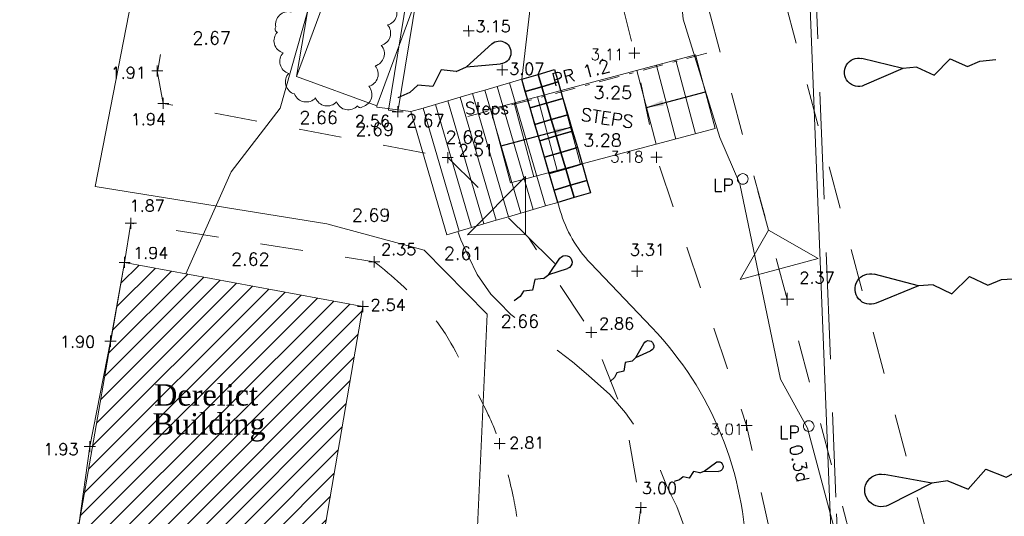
# Model space of a CAD drawing. Header units: metres. Extents: x 639013 to 639566, y 257273 to 257664.
# Tile 33 of 79: x 639315 to 639338, y 257406 to 257417. Entities that reach past the tile are written whole.
import ezdxf
from ezdxf.enums import TextEntityAlignment as Align
from ezdxf.lldxf.tags import DXFTag

# ---------------------------------------------------------------- set-up
doc = ezdxf.new("R2010")
doc.units = ezdxf.units.M
for name, pattern in [('65208756-SWE-ZZ-XX-M-C-0002-FC06T002$0$03', [3, 1, -1, 1]), ('65208756-SWE-ZZ-XX-M-C-0002-FC06T002$0$18', [13.5, 5, -1.6, 0.3, -1.6, 5]), ('65208756-SWE-ZZ-XX-M-C-0002-FC06T002$0$DASHDOT', [0.96, 0.48, -0.24, 0, -0.24]), ('65208756-SWE-ZZ-XX-M-C-2003-FC06Terrace&CarParkLayout$0$DASHED', [0.75, 0.5, -0.25])]:
    doc.linetypes.add(name, pattern=pattern)
for name, color, linetype, lineweight in [('65208756-SWE-ZZ-XX-M-C-0002-FC06T002$0$0not0', 253, 'Continuous', 0), ('65208756-SWE-ZZ-XX-M-C-0002-FC06T002$0$Fence', 253, '65208756-SWE-ZZ-XX-M-C-0002-FC06T002$0$DASHDOT', 0), ('65208756-SWE-ZZ-XX-M-C-0002-FC06T002$0$Levels', 253, 'Continuous', 0), ('65208756-SWE-ZZ-XX-M-C-0002-FC06T002$0$Service_Electric', 253, '65208756-SWE-ZZ-XX-M-C-0002-FC06T002$0$ELEC', 0), ('65208756-SWE-ZZ-XX-M-C-0002-FC06T002$0$Service_Gas', 253, '65208756-SWE-ZZ-XX-M-C-0002-FC06T002$0$GAS', 0), ('65208756-SWE-ZZ-XX-M-C-0002-FC06T002$0$Service_Telecom', 253, '65208756-SWE-ZZ-XX-M-C-0002-FC06T002$0$TELECOM', 0), ('65208756-SWE-ZZ-XX-M-C-0002-FC06T002$0$SS_BANK_TOP', 253, '65208756-SWE-ZZ-XX-M-C-0002-FC06T002$0$03', 0), ('65208756-SWE-ZZ-XX-M-C-0002-FC06T002$0$SS_BUILDING', 253, 'Continuous', 0), ('65208756-SWE-ZZ-XX-M-C-0002-FC06T002$0$SS_DETAIL', 253, '65208756-SWE-ZZ-XX-M-C-0002-FC06T002$0$03', 0), ('65208756-SWE-ZZ-XX-M-C-0002-FC06T002$0$SS_FENCE', 253, '65208756-SWE-ZZ-XX-M-C-0002-FC06T002$0$18', 0), ('65208756-SWE-ZZ-XX-M-C-0002-FC06T002$0$SS_INTERNAL', 253, 'Continuous', 0), ('65208756-SWE-ZZ-XX-M-C-0002-FC06T002$0$SS_TEXT_GEN', 253, 'Continuous', 0), ('65208756-SWE-ZZ-XX-M-C-0002-FC06T002$0$SS_TXT_LEV_BANK', 253, 'Continuous', 0), ('65208756-SWE-ZZ-XX-M-C-0002-FC06T002$0$SS_TXT_LEV_BLD', 253, 'Continuous', 0), ('65208756-SWE-ZZ-XX-M-C-0002-FC06T002$0$SS_TXT_LEV_GEN', 253, 'Continuous', 0), ('65208756-SWE-ZZ-XX-M-C-0002-FC06T002$0$SS_WALL', 253, 'Continuous', 0), ('65208756-SWE-ZZ-XX-M-C-0002-FC06T002$0$Steps and Ramps', 253, 'Continuous', 0), ('65208756-SWE-ZZ-XX-M-C-0002-FC06T002$0$Text', 253, 'Continuous', 0), ('65208756-SWE-ZZ-XX-M-C-0002-FC06T002$0$Vegetation', 253, 'Continuous', 0), ('65208756-SWE-ZZ-XX-M-C-2003-FC06Terrace&CarParkLayout$0$SWE - Earthworks', 94, 'Continuous', 0), ('65208756-SWE-ZZ-XX-M-C-2003-FC06Terrace&CarParkLayout$0$SWE - Footway', 6, 'Continuous', 0), ('65208756-SWE-ZZ-XX-M-C-2003-FC06Terrace&CarParkLayout$0$SWE - Retaining Wall (Proposed)', 11, 'Continuous', 0), ('65208756-SWE-ZZ-XX-M-C-2003-FC06Terrace&CarParkLayout$0$SWE - Steps', 11, 'Continuous', 0)]:
    doc.layers.add(name, color=color, linetype=linetype, lineweight=lineweight)
doc.layers.add('65208756-SWE-ZZ-XX-M-C-2003-FC06Terrace&CarParkLayout$0$732_A_P_Site_DMR_WMA design - 0_UP-Proposed-Extent of works', color=6, linetype='Continuous', lineweight=13, true_color=0xff00ff)
for name, color, linetype in [('65208756-SWE-ZZ-XX-M-C-2003-FC06Terrace&CarParkLayout$0$C-Levels-Proposed', 6, 'Continuous'), ('65208756-SWE-ZZ-XX-M-C-2003-FC06Terrace&CarParkLayout$0$SWE - Detail', 253, 'Continuous'), ('Z-Xref', 7, 'Continuous')]:
    doc.layers.add(name, color=color, linetype=linetype)
doc.styles.add('65208756-SWE-ZZ-XX-M-C-0002-FC06T002$0$ROMANS', font='ROMANS')
doc.styles.add('65208756-SWE-ZZ-XX-M-C-0002-FC06T002$0$STANDARD', font='txt')
doc.styles.add('65208756-SWE-ZZ-XX-M-C-0002-FC06T002$0$surv', font='romantic.ttf', dxfattribs={"height": 0.5})
doc.linetypes.add('65208756-SWE-ZZ-XX-M-C-0002-FC06T002$0$ELEC', pattern='A,0.4,-0.2,0.4,-0.2,["E",65208756-SWE-ZZ-XX-M-C-0002-FC06T002$0$ROMANS,S=0.3,R=0,X=0,Y=-0.15],-0.6', length=1.8)
tags = doc.linetypes.add('65208756-SWE-ZZ-XX-M-C-0002-FC06T002$0$ELEC B2', pattern='A,0.4,-0.2,0.4,-0.2,["E(B2)",65208756-SWE-ZZ-XX-M-C-0002-FC06T002$0$ROMANS,S=0.25,R=0,X=0,Y=-0.15],-1.5', length=2.7).pattern_tags.tags
tags[10] = DXFTag(74, 10)
doc.linetypes.add('65208756-SWE-ZZ-XX-M-C-0002-FC06T002$0$GAS', pattern='A,0.4,-0.2,0.4,-0.2,["G",65208756-SWE-ZZ-XX-M-C-0002-FC06T002$0$ROMANS,S=0.3,R=0,X=0,Y=-0.15],-0.6', length=1.8)
tags = doc.linetypes.add('65208756-SWE-ZZ-XX-M-C-0002-FC06T002$0$GAS B3', pattern='A,0.4,-0.2,0.4,-0.2,["G(B3)",65208756-SWE-ZZ-XX-M-C-0002-FC06T002$0$ROMANS,S=0.25,R=0,X=0,Y=-0.15],-1.5', length=2.7).pattern_tags.tags
tags[10] = DXFTag(74, 10)
doc.linetypes.add('65208756-SWE-ZZ-XX-M-C-0002-FC06T002$0$TELECOM', pattern='A,0.4,-0.2,0.4,-0.2,["T",65208756-SWE-ZZ-XX-M-C-0002-FC06T002$0$ROMANS,S=0.3,R=0,X=0,Y=-0.15],-0.6', length=1.8)
tags = doc.linetypes.add('65208756-SWE-ZZ-XX-M-C-0002-FC06T002$0$TELECOM B3', pattern='A,0.4,-0.2,0.4,-0.2,["T(B3)",65208756-SWE-ZZ-XX-M-C-0002-FC06T002$0$ROMANS,S=0.25,R=0,X=0,Y=-0.15],-1.5', length=2.7).pattern_tags.tags
tags[10] = DXFTag(74, 10)
doc.dimstyles.new('65208756-SWE-ZZ-XX-M-C-0002-FC06T002$0$STANDARD', dxfattribs={"dimtxt": 0.18, "dimasz": 0.18, "dimexe": 0.18, "dimexo": 0.0625, "dimgap": 0.09, "dimtad": 0, "dimtih": 1, "dimtoh": 1, "dimdec": 4, "dimzin": 0, "dimdsep": 46, "dimtxsty": '65208756-SWE-ZZ-XX-M-C-0002-FC06T002$0$STANDARD', "dimcen": 0.09, "dimadec": 0, "dimazin": 0, "dimtfac": 1, "dimtdec": 4, "dimtofl": 0, "dimtmove": 0, "dimatfit": 3, "dimfxl": 1, "dimtolj": 1, "dimtzin": 0, "dimarcsym": 0})

# ---------------------------------------------------------------- blocks, each defined once
blk = doc.blocks.new('*U288')
at = {"layer": '65208756-SWE-ZZ-XX-M-C-2003-FC06Terrace&CarParkLayout$0$C-Levels-Proposed'}
for points in [[(0, -23.65), (-7.14, -2.4)], [(0, -23.65), (7.14, -2.4)], [(0, -31), (0, -23.65)], [(0, -31), (5.07, -39.72), (-2.8, -49.07), (2.09, -57.78), (-0.25, -64.58), (-0.25, -73.08)]]:
    blk.add_lwpolyline(points, dxfattribs=at)
blk.add_arc((0, 0), 7.53, 341.4291, 198.5709, dxfattribs=at)
blk = doc.blocks.new('65208756-SWE-ZZ-XX-M-C-2003-FC06Terrace&CarParkLayout')
at = {"layer": '65208756-SWE-ZZ-XX-M-C-2003-FC06Terrace&CarParkLayout$0$SWE - Retaining Wall (Proposed)'}
h = blk.add_hatch(dxfattribs=at)
h.set_pattern_fill('ANSI31', color=252, scale=0.1)
h.paths.add_polyline_path([(639322.309, 257404.569), (639323.354, 257410.66), (639317.782, 257411.691), (639316.714, 257405.546)], flags=17)
h.paths.add_polyline_path([(639316.844, 257393.738), (639322.149, 257390.792), (639320.675, 257388.1), (639315.331, 257390.976)])
h.paths.add_polyline_path([(639317.782, 257411.691), (639323.354, 257410.66), (639322.309, 257404.569), (639316.714, 257405.546)])
h = blk.add_hatch(dxfattribs=at)
h.set_pattern_fill('ANSI31', color=252, scale=0.1)
h.paths.add_polyline_path([(639322.309, 257404.569), (639322.092, 257404.607), (639321.572, 257401.801), (639321.789, 257401.761)])
h.paths.add_polyline_path([(639316.844, 257393.738), (639322.149, 257390.792), (639320.675, 257388.1), (639315.331, 257390.976)])
h.paths.add_polyline_path([(639317.782, 257411.691), (639323.354, 257410.66), (639322.309, 257404.569), (639316.714, 257405.546)])
at = {"layer": '65208756-SWE-ZZ-XX-M-C-2003-FC06Terrace&CarParkLayout$0$732_A_P_Site_DMR_WMA design - 0_UP-Proposed-Extent of works', "color": 6, "flags": 128}
blk.add_lwpolyline([(639324.473, 257415.218), (639323.675, 257415.322), (639323.68, 257415.351)], dxfattribs=at)
blk.add_lwpolyline([(639327.907, 257413.096), (639327.965, 257412.899, 0.119788), (639328.673, 257411.672), (639330.108, 257410.166, -0.189902), (639332.317, 257404.732), (639332.389, 257398.165, -0.129139), (639331.646, 257395.209), (639331.555, 257395.042)], format="xyb", dxfattribs=at)
at = {"layer": '65208756-SWE-ZZ-XX-M-C-2003-FC06Terrace&CarParkLayout$0$SWE - Detail', "color": 253, "linetype": 'Continuous'}
for points in [[(639327.448, 257416.088), (639327.832, 257416.2), (639327.917, 257415.912), (639327.533, 257415.8), (639327.448, 257416.088)], [(639327.065, 257415.976), (639327.448, 257416.088), (639327.533, 257415.8), (639327.149, 257415.688), (639327.065, 257415.976)], [(639327.533, 257415.8), (639327.917, 257415.912), (639328.029, 257415.529), (639327.645, 257415.416), (639327.533, 257415.8)], [(639327.149, 257415.688), (639327.533, 257415.8), (639327.645, 257415.416), (639327.261, 257415.304), (639327.149, 257415.688)], [(639327.645, 257415.416), (639328.029, 257415.529), (639328.141, 257415.145), (639327.757, 257415.032), (639327.645, 257415.416)], [(639327.261, 257415.304), (639327.645, 257415.416), (639327.757, 257415.032), (639327.373, 257414.92), (639327.261, 257415.304)], [(639327.373, 257414.92), (639327.757, 257415.032), (639327.87, 257414.648), (639327.486, 257414.536), (639327.373, 257414.92)], [(639327.757, 257415.032), (639328.141, 257415.145), (639328.254, 257414.761), (639327.87, 257414.648), (639327.757, 257415.032)], [(639327.87, 257414.648), (639328.254, 257414.761), (639328.366, 257414.377), (639327.982, 257414.265), (639327.87, 257414.648)], [(639327.486, 257414.536), (639327.87, 257414.648), (639327.982, 257414.265), (639327.598, 257414.152), (639327.486, 257414.536)], [(639327.982, 257414.265), (639328.366, 257414.377), (639328.478, 257413.993), (639328.094, 257413.881), (639327.982, 257414.265)], [(639327.598, 257414.152), (639327.982, 257414.265), (639328.094, 257413.881), (639327.71, 257413.768), (639327.598, 257414.152)], [(639327.71, 257413.768), (639328.094, 257413.881), (639328.207, 257413.497), (639327.823, 257413.384), (639327.71, 257413.768)], [(639328.094, 257413.881), (639328.478, 257413.993), (639328.591, 257413.609), (639328.207, 257413.497), (639328.094, 257413.881)], [(639328.207, 257413.497), (639328.591, 257413.609), (639328.675, 257413.321), (639328.291, 257413.209), (639328.207, 257413.497)], [(639327.823, 257413.384), (639328.207, 257413.497), (639328.291, 257413.209), (639327.907, 257413.096), (639327.823, 257413.384)]]:
    blk.add_lwpolyline(points, close=True, dxfattribs=at)
at = {"layer": '65208756-SWE-ZZ-XX-M-C-2003-FC06Terrace&CarParkLayout$0$SWE - Earthworks', "linetype": '65208756-SWE-ZZ-XX-M-C-2003-FC06Terrace&CarParkLayout$0$DASHED', "ltscale": 5, "flags": 128}
for points in [[(639321.803, 257416.042), (639323.944, 257428.624)], [(639316.693, 257405.601), (639316.714, 257405.546), (639316.828, 257405.526), (639316.826, 257405.462), (639316.786, 257405.347), (639316.781, 257404.771), (639316.913, 257404.487), (639317.129, 257404.263), (639318.698, 257402.992), (639319.899, 257402.068), (639321.367, 257401.157), (639323.172, 257399.934), (639324.558, 257399.361), (639325.701, 257398.09), (639327.883, 257397.344), (639330.613, 257395.919), (639330.799, 257396.276), (639330.895, 257396.586), (639330.948, 257396.803), (639331.014, 257397.229), (639331.049, 257397.583), (639331.037, 257398.151), (639331.004, 257398.538), (639330.945, 257399.229), (639330.977, 257399.78), (639331.014, 257400.422), (639331.064, 257401.281), (639331.114, 257402.141), (639331.188, 257403.424), (639331.219, 257403.961), (639331.173, 257404.294), (639331.088, 257404.719), (639330.94, 257405.302), (639330.689, 257405.978), (639330.468, 257406.436), (639330.31, 257406.825), (639329.941, 257407.529), (639329.49, 257408.175), (639329.121, 257408.598), (639328.629, 257409.044), (639328.256, 257409.364), (639327.927, 257409.618), (639327.29, 257410.09), (639326.811, 257410.475), (639326.522, 257410.771), (639326.345, 257410.948), (639326.022, 257411.411), (639325.832, 257411.815), (639325.643, 257412.22), (639325.571, 257412.413)]]:
    blk.add_lwpolyline(points, dxfattribs=at)
at = {"layer": '65208756-SWE-ZZ-XX-M-C-2003-FC06Terrace&CarParkLayout$0$SWE - Earthworks', "linetype": '65208756-SWE-ZZ-XX-M-C-2003-FC06Terrace&CarParkLayout$0$DASHED', "ltscale": 5}
blk.add_lwpolyline([(639333.885, 257419.417), (639334.41, 257406.202, -0.007218), (639334.483, 257403.312), (639334.539, 257398.189, -0.129139), (639333.53, 257394.172), (639333.053, 257393.304)], format="xyb", dxfattribs=at)
at = {"layer": '65208756-SWE-ZZ-XX-M-C-2003-FC06Terrace&CarParkLayout$0$SWE - Footway', "linetype": 'Continuous'}
blk.add_lwpolyline([(639327.065, 257415.976), (639328.521, 257428.487)], dxfattribs=at)
blk.add_lwpolyline([(639321.803, 257416.042), (639323.68, 257415.351), (639325.754, 257420.98), (639323.878, 257421.672), (639321.803, 257416.042)], close=True, dxfattribs=at)
blk.add_lwpolyline([(639333.734, 257419.427), (639334.26, 257406.197, -0.007218), (639334.333, 257403.31), (639334.389, 257398.187, -0.129139), (639333.399, 257394.245), (639333.307, 257394.078)], format="xyb", dxfattribs=at)
at = {"layer": '65208756-SWE-ZZ-XX-M-C-2003-FC06Terrace&CarParkLayout$0$SWE - Retaining Wall (Proposed)', "color": 252}
blk.add_lwpolyline([(639317.782, 257411.691), (639323.354, 257410.66), (639322.309, 257404.569), (639316.714, 257405.546)], close=True, dxfattribs=at)
at = {"layer": '65208756-SWE-ZZ-XX-M-C-2003-FC06Terrace&CarParkLayout$0$SWE - Steps', "lineweight": 18}
for points in [[(639326.777, 257415.891), (639327.065, 257415.976), (639327.907, 257413.096), (639327.619, 257413.012), (639326.777, 257415.891)], [(639325.913, 257415.639), (639326.201, 257415.723), (639327.043, 257412.844), (639326.755, 257412.759), (639325.913, 257415.639)], [(639326.201, 257415.723), (639326.489, 257415.807), (639327.331, 257412.928), (639327.043, 257412.844), (639326.201, 257415.723)], [(639326.489, 257415.807), (639326.777, 257415.891), (639327.619, 257413.012), (639327.331, 257412.928), (639326.489, 257415.807)], [(639325.049, 257415.386), (639325.337, 257415.47), (639326.179, 257412.591), (639325.891, 257412.507), (639325.049, 257415.386)], [(639325.337, 257415.47), (639325.625, 257415.555), (639326.467, 257412.675), (639326.179, 257412.591), (639325.337, 257415.47)], [(639325.625, 257415.555), (639325.913, 257415.639), (639326.755, 257412.759), (639326.467, 257412.675), (639325.625, 257415.555)], [(639324.473, 257415.218), (639324.761, 257415.302), (639325.604, 257412.423), (639325.316, 257412.338), (639324.473, 257415.218)], [(639324.761, 257415.302), (639325.049, 257415.386), (639325.891, 257412.507), (639325.604, 257412.423), (639324.761, 257415.302)]]:
    blk.add_lwpolyline(points, close=True, dxfattribs=at)
at = {"layer": '65208756-SWE-ZZ-XX-M-C-2003-FC06Terrace&CarParkLayout$0$C-Levels-Proposed'}
for p, xscale, yscale, zscale, rotation in [((639326.546, 257416.603), -0.03559088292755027, 0.03559088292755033, 0.03559088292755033, 293.8208532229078), ((639334.939, 257416.138), -0.04407033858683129, 0.04407033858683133, 0.04407033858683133, 95.0781155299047), ((639328.086, 257411.699), -0.02059235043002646, 0.02059235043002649, 0.02059235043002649, 306.9821598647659), ((639335.214, 257411.068), -0.04756629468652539, 0.04756629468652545, 0.04756629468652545, 93.92521896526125), ((639330.027, 257409.735), -0.01675088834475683, 0.01675088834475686, 0.01675088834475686, 312.6890774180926), ((639335.465, 257406.356), -0.05083747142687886, 0.05083747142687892, 0.05083747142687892, 98.18446667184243), ((639331.663, 257406.915), -0.01489766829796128, 0.0148976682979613, 0.0148976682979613, 288.4414257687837)]:
    blk.add_blockref('*U288', p, dxfattribs=dict(at, xscale=xscale, yscale=yscale, zscale=zscale, rotation=rotation))
blk = doc.blocks.new('65208756-SWE-ZZ-XX-M-C-0002-FC06T002')
at = {"layer": '65208756-SWE-ZZ-XX-M-C-0002-FC06T002$0$0not0', "linetype": 'Continuous'}
for p, q in [((639325.696, 257417.106), (639325.956, 257417.106)), ((639325.826, 257416.976), (639325.825, 257417.236)), ((639329.568, 257416.589), (639329.828, 257416.589)), ((639329.698, 257416.459), (639329.698, 257416.719)), ((639318.416, 257416.169), (639318.676, 257416.169)), ((639318.546, 257416.039), (639318.546, 257416.299)), ((639326.482, 257416.192), (639326.742, 257416.192)), ((639326.612, 257416.062), (639326.612, 257416.322)), ((639318.688, 257415.281), (639318.688, 257415.541)), ((639318.558, 257415.411), (639318.818, 257415.411)), ((639324.036, 257415.215), (639324.296, 257415.215)), ((639324.167, 257415.085), (639324.166, 257415.345)), ((639325.205, 257414.143), (639325.465, 257414.143)), ((639325.335, 257414.013), (639325.335, 257414.273)), ((639330.086, 257414.151), (639330.346, 257414.151)), ((639330.216, 257414.021), (639330.216, 257414.281)), ((639325.798, 257412.333), (639327.15, 257413.7)), ((639327.15, 257413.7), (639327.157, 257412.341)), ((639332.106, 257413.643), (639332.111, 257413.675)), ((639332.111, 257413.61), (639332.106, 257413.643)), ((639332.111, 257413.675), (639332.124, 257413.705)), ((639332.124, 257413.58), (639332.111, 257413.61)), ((639332.124, 257413.705), (639332.144, 257413.73)), ((639332.144, 257413.73), (639332.169, 257413.75)), ((639332.169, 257413.75), (639332.199, 257413.763)), ((639332.199, 257413.763), (639332.231, 257413.768)), ((639332.231, 257413.768), (639332.264, 257413.763)), ((639332.264, 257413.763), (639332.294, 257413.751)), ((639332.294, 257413.751), (639332.319, 257413.731)), ((639332.319, 257413.731), (639332.339, 257413.706)), ((639332.339, 257413.706), (639332.351, 257413.676)), ((639332.351, 257413.611), (639332.339, 257413.581)), ((639332.351, 257413.676), (639332.356, 257413.643)), ((639332.356, 257413.643), (639332.351, 257413.611)), ((639332.144, 257413.555), (639332.124, 257413.58)), ((639332.169, 257413.535), (639332.144, 257413.555)), ((639332.199, 257413.523), (639332.169, 257413.535)), ((639332.231, 257413.518), (639332.199, 257413.523)), ((639332.264, 257413.523), (639332.231, 257413.518)), ((639332.294, 257413.536), (639332.264, 257413.523)), ((639332.319, 257413.556), (639332.294, 257413.536)), ((639332.339, 257413.581), (639332.319, 257413.556)), ((639332.835, 257412.448), (639332.587, 257413.36)), ((639317.928, 257412.477), (639317.928, 257412.737)), ((639317.798, 257412.607), (639318.058, 257412.608)), ((639332.17, 257411.289), (639332.835, 257412.448)), ((639332.835, 257412.448), (639333.994, 257411.784)), ((639327.157, 257412.341), (639325.798, 257412.333)), ((639327.157, 257412.341), (639327.84, 257411.665)), ((639317.782, 257411.561), (639317.782, 257411.821)), ((639323.62, 257411.574), (639323.62, 257411.834)), ((639333.994, 257411.784), (639332.17, 257411.289)), ((639317.652, 257411.691), (639317.912, 257411.691)), ((639323.49, 257411.704), (639323.75, 257411.704)), ((639329.766, 257411.355), (639329.765, 257411.615)), ((639329.635, 257411.485), (639329.895, 257411.485)), ((639333.123, 257410.83), (639333.423, 257410.83)), ((639333.273, 257410.68), (639333.273, 257410.98)), ((639323.224, 257410.66), (639323.484, 257410.66)), ((639323.354, 257410.53), (639323.354, 257410.79)), ((639328.69, 257409.924), (639328.69, 257410.184)), ((639317.452, 257409.718), (639317.452, 257409.978)), ((639328.56, 257410.054), (639328.82, 257410.054)), ((639317.322, 257409.847), (639317.582, 257409.848)), ((639332.191, 257407.877), (639332.451, 257407.877)), ((639332.321, 257407.747), (639332.321, 257408.007)), ((639333.648, 257407.862), (639333.653, 257407.894)), ((639333.653, 257407.829), (639333.648, 257407.862)), ((639333.653, 257407.894), (639333.665, 257407.924)), ((639333.665, 257407.924), (639333.685, 257407.949)), ((639333.685, 257407.949), (639333.71, 257407.969)), ((639333.71, 257407.969), (639333.74, 257407.982)), ((639333.74, 257407.982), (639333.772, 257407.987)), ((639333.772, 257407.987), (639333.805, 257407.982)), ((639333.805, 257407.982), (639333.835, 257407.969)), ((639333.835, 257407.969), (639333.86, 257407.949)), ((639333.86, 257407.949), (639333.88, 257407.924)), ((639333.88, 257407.924), (639333.893, 257407.894)), ((639333.893, 257407.894), (639333.898, 257407.862)), ((639333.898, 257407.862), (639333.893, 257407.829)), ((639333.665, 257407.799), (639333.653, 257407.829)), ((639333.685, 257407.774), (639333.665, 257407.799)), ((639333.71, 257407.754), (639333.685, 257407.774)), ((639333.74, 257407.742), (639333.71, 257407.754)), ((639333.773, 257407.737), (639333.74, 257407.742)), ((639333.805, 257407.742), (639333.773, 257407.737)), ((639333.835, 257407.754), (639333.805, 257407.742)), ((639333.86, 257407.774), (639333.835, 257407.754)), ((639333.88, 257407.799), (639333.86, 257407.774)), ((639333.893, 257407.829), (639333.88, 257407.799)), ((639316.841, 257407.382), (639317.101, 257407.382)), ((639316.971, 257407.252), (639316.971, 257407.512)), ((639326.418, 257407.452), (639326.678, 257407.452)), ((639326.548, 257407.322), (639326.548, 257407.582)), ((639329.853, 257405.825), (639329.853, 257406.085)), ((639329.723, 257405.955), (639329.983, 257405.955))]:
    blk.add_line(p, q, dxfattribs=at)
at = {"layer": '65208756-SWE-ZZ-XX-M-C-0002-FC06T002$0$Fence'}
blk.add_lwpolyline([(639325.804, 257415.103), (639331.436, 257416.595)], dxfattribs=at)
at = {"layer": '65208756-SWE-ZZ-XX-M-C-0002-FC06T002$0$Service_Electric', "linetype": '65208756-SWE-ZZ-XX-M-C-0002-FC06T002$0$ELEC B2'}
blk.add_lwpolyline([(639331.563, 257438.602), (639330.643, 257433.073), (639330.773, 257431.921), (639329.428, 257427.053), (639329.674, 257425.876), (639329.118, 257424.404), (639330.026, 257420.257), (639330.629, 257419.582), (639330.838, 257417.38), (639331.699, 257414.609), (639332.163, 257413.526), (639333.112, 257408.963), (639333.744, 257407.811), (639335.405, 257401.583), (639336.407, 257396.67), (639336.721, 257396.26)], dxfattribs=at)
at = {"layer": '65208756-SWE-ZZ-XX-M-C-0002-FC06T002$0$Service_Gas', "linetype": '65208756-SWE-ZZ-XX-M-C-0002-FC06T002$0$GAS B3'}
blk.add_lwpolyline([(639319.212, 257411.426), (639320.271, 257413.806), (639321.42, 257415.297), (639322.334, 257418.526), (639322.856, 257420.853)], dxfattribs=at)
at = {"layer": '65208756-SWE-ZZ-XX-M-C-0002-FC06T002$0$Service_Telecom', "linetype": '65208756-SWE-ZZ-XX-M-C-0002-FC06T002$0$TELECOM B3'}
for points in [[(639319.508, 257425.872), (639317.092, 257413.468), (639322.512, 257412.594)], [(639328.244, 257385.095), (639327.138, 257389.868), (639325.851, 257396.314), (639325.432, 257399.627), (639325.999, 257404.82), (639326.255, 257410.482), (639324.783, 257411.974), (639322.512, 257412.594)]]:
    blk.add_lwpolyline(points, dxfattribs=at)
at = {"layer": '65208756-SWE-ZZ-XX-M-C-0002-FC06T002$0$SS_BANK_TOP', "flags": 128}
blk.add_lwpolyline([(639331.284, 257455.254), (639331.979, 257453.677), (639330.415, 257445.038), (639330.788, 257441.466), (639329.687, 257434.967), (639328.556, 257427.239), (639328.526, 257421.399), (639329.698, 257416.589), (639330.216, 257414.151), (639332.321, 257407.877), (639333.919, 257400.568), (639335.111, 257394.689), (639335.529, 257390.894)], dxfattribs=at)
at = {"layer": '65208756-SWE-ZZ-XX-M-C-0002-FC06T002$0$SS_BUILDING', "flags": 128}
blk.add_lwpolyline([(639316.971, 257407.382), (639316.714, 257405.546), (639322.309, 257404.569), (639323.354, 257410.66), (639317.782, 257411.691), (639317.452, 257409.848)], dxfattribs=at)
at = {"layer": '65208756-SWE-ZZ-XX-M-C-0002-FC06T002$0$SS_DETAIL'}
blk.add_line((639329.853, 257405.955), (639328.784, 257398.255), dxfattribs=at)
at = {"layer": '65208756-SWE-ZZ-XX-M-C-0002-FC06T002$0$SS_DETAIL', "flags": 128}
for points in [[(639342.379, 257510.332), (639343.829, 257510.056), (639340.922, 257493.899), (639338.033, 257477.865), (639335.018, 257461.034), (639337.329, 257457.69), (639334.333, 257440.673), (639331.444, 257424.491), (639338.746, 257397.028), (639337.072, 257396.542), (639333.273, 257410.83), (639329.608, 257424.346), (639329.608, 257424.346), (639329.608, 257424.346), (639332.383, 257440.137), (639332.383, 257440.14), (639334.858, 257453.886), (639334.397, 257454.643), (639333.615, 257454.946)], [(639318.546, 257416.169), (639318.688, 257415.411), (639325.335, 257414.143)], [(639325.335, 257414.143), (639327.225, 257412.273), (639328.69, 257410.054), (639329.485, 257408.065), (639329.853, 257405.955)], [(639317.782, 257411.691), (639317.928, 257412.607), (639323.62, 257411.704)]]:
    blk.add_lwpolyline(points, dxfattribs=at)
blk.add_lwpolyline([(639323.62, 257411.704, -0.038112), (639324.817, 257410.614, -0.061537), (639325.41, 257409.803, -0.014728), (639326.284, 257408.125, -0.03858), (639326.548, 257407.452, -0.022527), (639326.865, 257406.216, -0.028398), (639327.016, 257405.214, -0.022131), (639327.063, 257404.245, -0.016878), (639327.025, 257402.973, -0.031566), (639326.953, 257402.405, -0.010532), (639326.594, 257400.729, -0.083703), (639326.052, 257399.441, -0.056572), (639324.759, 257397.838)], format="xyb", dxfattribs=at)
at = {"layer": '65208756-SWE-ZZ-XX-M-C-0002-FC06T002$0$SS_FENCE'}
blk.add_line((639317.452, 257409.848), (639316.971, 257407.382), dxfattribs=at)
at = {"layer": '65208756-SWE-ZZ-XX-M-C-0002-FC06T002$0$SS_WALL'}
for p, q in [((639323.95, 257415.253), (639325.954, 257427.423)), ((639324.166, 257415.215), (639326.171, 257427.385)), ((639318.619, 257416.553), (639318.556, 257416.189)), ((639323.95, 257415.253), (639324.166, 257415.215))]:
    blk.add_line(p, q, dxfattribs=at)
at = {"layer": '65208756-SWE-ZZ-XX-M-C-0002-FC06T002$0$Steps and Ramps'}
for p, q in [((639326.347, 257415.276), (639331.131, 257416.544)), ((639330.671, 257416.423), (639331.129, 257414.698)), ((639331.131, 257416.544), (639331.588, 257414.82)), ((639329.753, 257416.179), (639330.21, 257414.455)), ((639330.212, 257416.301), (639330.67, 257414.576)), ((639327.979, 257415.708), (639328.436, 257413.984)), ((639327.435, 257415.564), (639327.892, 257413.84)), ((639326.347, 257415.276), (639326.804, 257413.551)), ((639326.891, 257415.42), (639327.348, 257413.695)), ((639326.804, 257413.551), (639331.588, 257414.82))]:
    blk.add_line(p, q, dxfattribs=at)
at = {"layer": '65208756-SWE-ZZ-XX-M-C-0002-FC06T002$0$Vegetation'}
blk.add_lwpolyline([(639324.075, 257417.724, -0.557852), (639323.929, 257417.246, -0.557852), (639323.783, 257416.768, -0.557852), (639323.637, 257416.289, -0.557852), (639323.491, 257415.811, -0.557852), (639323.345, 257415.333, -0.557852), (639323.228, 257415.355, -0.557852), (639322.737, 257415.447, -0.557852), (639322.245, 257415.539, -0.557852), (639321.754, 257415.631, -0.557852), (639321.62, 257416.113, -0.557852), (639321.487, 257416.595, -0.557852), (639321.353, 257417.077, -0.557852), (639321.319, 257417.201, -0.557852), (639321.679, 257417.548, -0.557852)], format="xyb", dxfattribs=at)
at = {"layer": '65208756-SWE-ZZ-XX-M-C-0002-FC06T002$0$Levels', "style": '65208756-SWE-ZZ-XX-M-C-0002-FC06T002$0$ROMANS'}
for s, p in [('2.67', (639319.369, 257416.789, 2.666)), ('3.25', (639328.745, 257415.515, 3.248)), ('2.66', (639321.868, 257414.931, 2.661)), ('2.67', (639324.363, 257414.858, 2.669)), ('2.69', (639323.179, 257414.653, 2.688)), ('2.68', (639325.286, 257414.471, 2.684)), ('3.28', (639328.503, 257414.399, 3.284)), ('2.69', (639323.095, 257412.647, 2.691)), ('2.61', (639325.246, 257411.752, 2.605)), ('2.62', (639320.272, 257411.616, 2.623)), ('2.66', (639326.573, 257410.164, 2.656))]:
    blk.add_text(s, height=0.3, dxfattribs=at).set_placement(p)
at = {"layer": '65208756-SWE-ZZ-XX-M-C-0002-FC06T002$0$Service_Electric', "style": '65208756-SWE-ZZ-XX-M-C-0002-FC06T002$0$ROMANS'}
blk.add_text('0.3d', height=0.3, rotation=282.3498, dxfattribs=at).set_placement((639333.313, 257407.39))
at = {"layer": '65208756-SWE-ZZ-XX-M-C-0002-FC06T002$0$SS_INTERNAL', "style": '65208756-SWE-ZZ-XX-M-C-0002-FC06T002$0$surv'}
for s, p in [('Derelict', (639318.471, 257408.34)), ('Building', (639318.435, 257407.662))]:
    blk.add_text(s, height=0.5, rotation=0.0408, dxfattribs=at).set_placement(p)
at = {"layer": '65208756-SWE-ZZ-XX-M-C-0002-FC06T002$0$SS_TEXT_GEN', "style": '65208756-SWE-ZZ-XX-M-C-0002-FC06T002$0$ROMANS'}
blk.add_text('Steps', height=0.278, rotation=0.0408, dxfattribs=at).set_placement((639325.741, 257415.161))
at = {"layer": '65208756-SWE-ZZ-XX-M-C-0002-FC06T002$0$SS_TXT_LEV_BANK', "style": '65208756-SWE-ZZ-XX-M-C-0002-FC06T002$0$ROMANS'}
for s, p in [('3.11', (639328.674, 257416.346)), ('3.18', (639329.132, 257413.953)), ('3.01', (639331.468, 257407.579))]:
    blk.add_text(s, height=0.26, dxfattribs=at).set_placement(p, align=Align.BOTTOM_LEFT)
for s, p in [('3.07', (639326.773, 257416.082)), ('3.31', (639329.593, 257411.848))]:
    blk.add_text(s, height=0.274, rotation=0.0408, dxfattribs=at).set_placement(p)
at = {"layer": '65208756-SWE-ZZ-XX-M-C-0002-FC06T002$0$SS_TXT_LEV_BLD', "style": '65208756-SWE-ZZ-XX-M-C-0002-FC06T002$0$ROMANS'}
for s, p in [('1.94', (639317.983, 257411.775)), ('2.54', (639323.532, 257410.559)), ('1.90', (639316.272, 257409.696))]:
    blk.add_text(s, height=0.274, rotation=0.0408, dxfattribs=at).set_placement(p)
at = {"layer": '65208756-SWE-ZZ-XX-M-C-0002-FC06T002$0$SS_TXT_LEV_GEN', "style": '65208756-SWE-ZZ-XX-M-C-0002-FC06T002$0$ROMANS'}
for s, p in [('3.15', (639325.986, 257417.078)), ('1.91', (639317.458, 257415.99)), ('1.94', (639317.928, 257414.904)), ('2.56', (639323.165, 257414.86)), ('2.51', (639325.588, 257414.179)), ('1.87', (639317.901, 257412.88)), ('2.35', (639323.778, 257411.862)), ('2.86', (639328.872, 257410.122)), ('2.81', (639326.774, 257407.334)), ('1.93', (639315.884, 257407.184)), ('3.00', (639329.875, 257406.274))]:
    blk.add_text(s, height=0.274, rotation=0.0408, dxfattribs=at).set_placement(p)
blk.add_text('2.37', height=0.274, dxfattribs=at).set_placement((639333.557, 257411.114), align=Align.BOTTOM_LEFT)
at = {"layer": '65208756-SWE-ZZ-XX-M-C-0002-FC06T002$0$Text', "style": '65208756-SWE-ZZ-XX-M-C-0002-FC06T002$0$ROMANS'}
for s, rotation, p in [('PR 1.2', 14.8377, (639327.816, 257415.805)), ('STEPS', 351.5685, (639328.432, 257415.008))]:
    blk.add_text(s, height=0.3, rotation=rotation, dxfattribs=at).set_placement(p)
for p in [(639331.538, 257413.346), (639333.08, 257407.564)]:
    blk.add_text('LP', height=0.3, dxfattribs=at).set_placement(p)
at = {"layer": '65208756-SWE-ZZ-XX-M-C-0002-FC06T002$0$Steps and Ramps'}
for points in [[(639329.982, 257415.317), (639331.359, 257415.682)], [(639328.207, 257414.846), (639326.576, 257414.413)]]:
    blk.add_leader(points, dimstyle='65208756-SWE-ZZ-XX-M-C-0002-FC06T002$0$STANDARD', override={"dimtxt": 0.3, "dimasz": 0.4, "dimgap": 0.09, "dimtad": 0, "dimdec": 3, "dimtxsty": '65208756-SWE-ZZ-XX-M-C-0002-FC06T002$0$ROMANS', "dimclrt": 256, "dimaunit": 1, "dimadec": 3, "dimtdec": 3}, dxfattribs=at)

msp = doc.modelspace()

# ---------------------------------------------------------------- block references
at = {"layer": 'Z-Xref', "linetype": 'Continuous'}
for name in ['65208756-SWE-ZZ-XX-M-C-0002-FC06T002', '65208756-SWE-ZZ-XX-M-C-2003-FC06Terrace&CarParkLayout']:
    msp.add_blockref(name, (0, 0), dxfattribs=at)

doc.saveas('drawing.dxf')
